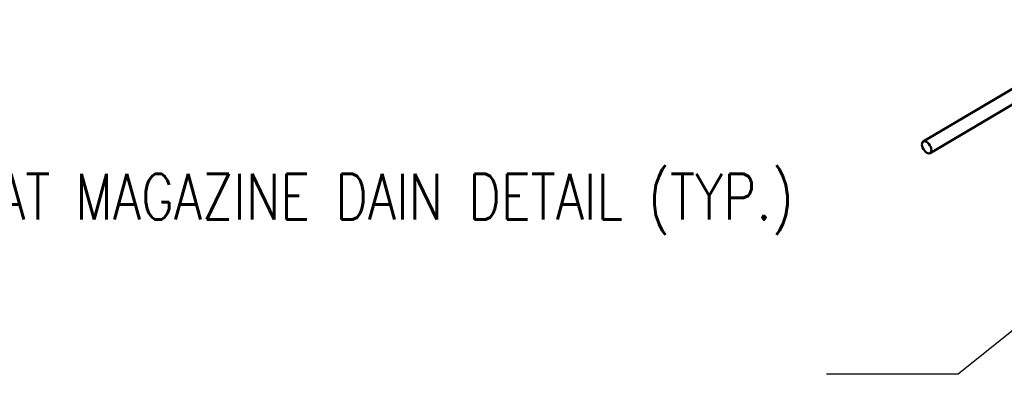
# Model space of a CAD drawing. Header units: inches. Extents: x -18562 to 16489, y -558 to 707.
# Tile 4 of 26: x 732 to 991, y -87 to 6. Entities that reach past the tile are written whole.
import ezdxf
from ezdxf import colors
from ezdxf.entities.mleader import LeaderData, LeaderLine
from ezdxf.math import Vec2, Vec3

# ---------------------------------------------------------------- set-up
doc = ezdxf.new("R2010")
doc.units = ezdxf.units.IN
doc.header["$LTSCALE"] = 0.5
doc.header["$MEASUREMENT"] = 0
doc.layers.add('P-PIPE', color=3, linetype='Continuous')
doc.layers.add('S-ANNO-DIMS', color=1, linetype='Continuous')
doc.styles.add('Annotative', font='romans.shx', dxfattribs={"width": 0.8, "height": 0.125})

# ---------------------------------------------------------------- blocks, each defined once
blk = doc.blocks.new('Mechanical_Box_G_rvt-1-DRAINAGE ISOMETRIC')
at = {"layer": 'P-PIPE', "color": 90, "lineweight": 50}
for p, q in [((1023.79, 5.69), (969.56, -26.27)), ((971.34, -29.29), (1025.57, 2.68))]:
    blk.add_line(p, q, dxfattribs=at)
for points in [[(970.44, -26.36, 0), (970.12, -26.22, 0), (969.82, -26.19, 0), (969.57, -26.27, 0), (969.37, -26.45, 0), (969.25, -26.72, 0), (969.21, -27.06, 0)], [(969.21, -27.06, 0), (969.26, -27.46, 0), (969.38, -27.87, 0), (969.58, -28.28, 0), (969.84, -28.65, 0), (970.14, -28.97, 0), (970.46, -29.2, 0)], [(971.69, -28.49, 0), (971.64, -28.1, 0), (971.51, -27.69, 0), (971.32, -27.28, 0), (971.06, -26.9, 0), (970.76, -26.59, 0), (970.44, -26.36, 0)], [(970.46, -29.2, 0), (970.78, -29.34, 0), (971.08, -29.37, 0), (971.33, -29.29, 0), (971.53, -29.11, 0), (971.65, -28.84, 0), (971.69, -28.49, 0)]]:
    blk.add_polyline3d(points, dxfattribs=at)

msp = doc.modelspace()

# ---------------------------------------------------------------- block references
at = {"color": 9}
msp.add_blockref('Mechanical_Box_G_rvt-1-DRAINAGE ISOMETRIC', (0, 0), dxfattribs=at)

# ---------------------------------------------------------------- leaders
at = {"layer": 'S-ANNO-DIMS', "lineweight": -3}
ml = msp.add_multileader_mtext('Standard', dxfattribs=at)
ml.set_content('REF: A3/S-504 FOR TRENCH AT MAGAZINE DAIN DETAIL (TYP.)', color=2, style='Annotative')
ml.set_leader_properties()
ml.build(insert=Vec2(0, 0))
ml.multileader.update_dxf_attribs({"text_right_attachment_type": 3, "dogleg_length": 0.36, "arrow_head_size": 17.28, "scale": 96})
ctx = ml.context
ctx.base_point, ctx.scale, ctx.char_height, ctx.arrow_head_size, ctx.landing_gap_size, ctx.plane_origin = Vec3(769.6, -42.77), 96, 12, 17.28, 8.64, Vec3(810.78, -59.59)
ctx.right_attachment, ctx.text_align_type = 3, 2
notes = []
notes.append((ctx, [(1, (1, 1, 0), (978.69, -87.34), (-1, 0), 34.56, [(1, [(1088.07, 0.29)], 0, [])])]))
ctx.mtext.insert, ctx.mtext.width, ctx.mtext.defined_height, ctx.mtext.alignment, ctx.mtext.flow_direction = Vec3(935.49, -34.77), 195.6592, 49.8, 3, 5
for ctx, leaders in notes:
    for number, flags, end, landing, length, lines in leaders:
        leader = LeaderData()
        leader.index, (leader.has_last_leader_line, leader.has_dogleg_vector, leader.attachment_direction) = number, flags
        leader.last_leader_point, leader.dogleg_vector, leader.dogleg_length = Vec3(end), Vec3(landing), length
        for number, points, colour, breaks in lines:
            line = LeaderLine()
            line.index, line.vertices, line.color, line.breaks = number, Vec3.list(points), colors.encode_raw_color(colour), breaks
            leader.lines.append(line)
        ctx.leaders.append(leader)

doc.saveas('drawing.dxf')
